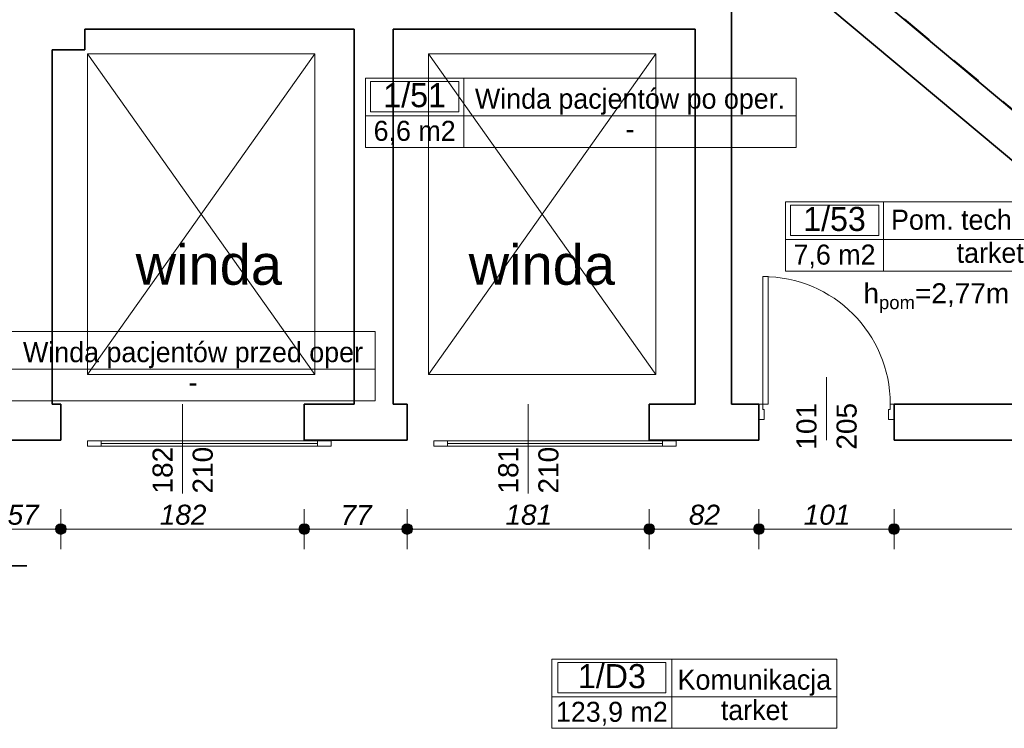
# Model space of a CAD drawing. Header units: millimetres. Extents: x -50073 to 84772, y -78870 to -35317.
# Tile 98 of 125: x 35052 to 42415, y -61346 to -56042. Entities that reach past the tile are written whole.
import ezdxf
from ezdxf.enums import TextEntityAlignment as Align

# ---------------------------------------------------------------- set-up
doc = ezdxf.new("R2010")
doc.units = ezdxf.units.MM
doc.header["$MEASUREMENT"] = 0
doc.linetypes.add('Przerywana', pattern=[480, 240, -240])
for name, color, linetype, lineweight in [('0_Nr_pióra__3', 7, 'Continuous', 20), ('Drzwi ArchiCAD_Nr_pióra__1', 7, 'Continuous', 0), ('Konstrukcja - Schody_Nr_pióra__3', 7, 'Continuous', 20), ('Konstrukcja - Ściany zew_Nr_pióra__6', 7, 'Continuous', 35), ('Metryczki pomieszczeń ArchiCADa_Nr_pióra__1', 7, 'Continuous', 0), ('Wnętrze - Umeblowanie_Nr_pióra__1', 7, 'Continuous', 0), ('Wymiarowanie - Ogólne_Nr_pióra__82', 114, 'Continuous', 13), ('Znaczniki - Przekroje_Nr_pióra__5', 7, 'Continuous', 35), ('Znaczniki drzwi ArchiCADa_Nr_pióra__1', 7, 'Continuous', 0), ('Znaczniki drzwi ArchiCADa_Nr_pióra__7', 7, 'Continuous', 70)]:
    doc.layers.add(name, color=color, linetype=linetype, lineweight=lineweight)
doc.layers.add('Elementy modelu - Strefy', color=7, linetype='Continuous')
doc.layers.add('Wymiarowanie - Ogólne', color=7, linetype='Continuous')
doc.styles.add('GENERATED_STYLE_1', font='txt')
doc.styles.add('GENERATED_STYLE_2', font='txt')
doc.styles.add('GENERATED_STYLE_3', font='txt')
doc.styles.add('GENERATED_STYLE_4', font='txt')
doc.dimstyles.new('GENERATED_STYLE__1', dxfattribs={"dimtxt": 150, "dimasz": 152, "dimexe": 0.18, "dimexo": 0, "dimgap": 0.09, "dimtad": 1, "dimlfac": 0.1, "dimzin": 0, "dimdsep": 46, "dimtxsty": 'GENERATED_STYLE_3', "dimblk": 'ARROWHEAD_11', "dimblk1": 'ARROWHEAD_11', "dimblk2": 'ARROWHEAD_11', "dimcen": 0.09, "dimclrd": 114, "dimclre": 114, "dimclrt": 114, "dimazin": 0, "dimtfac": 1, "dimtdec": 4, "dimtmove": 0, "dimatfit": 3, "dimfxl": 1, "dimtolj": 1, "dimtzin": 0, "dimarcsym": 0})
doc.dimstyles.new('GENERATED_STYLE__2', dxfattribs={"dimtxt": 150, "dimasz": 152, "dimexe": 0.18, "dimexo": 0, "dimgap": 0.09, "dimtad": 1, "dimtih": 1, "dimtoh": 1, "dimlfac": 0.1, "dimzin": 0, "dimdsep": 46, "dimtxsty": 'GENERATED_STYLE_3', "dimblk": 'ARROWHEAD_11', "dimblk1": 'ARROWHEAD_11', "dimblk2": 'ARROWHEAD_11', "dimcen": 0.09, "dimclrd": 114, "dimclre": 114, "dimclrt": 114, "dimazin": 0, "dimtfac": 1, "dimtdec": 4, "dimtmove": 0, "dimatfit": 3, "dimfxl": 1, "dimtolj": 1, "dimtzin": 0, "dimarcsym": 0})

# ---------------------------------------------------------------- blocks, each defined once
blk = doc.blocks.new('Winda pacjentów po oper._1_51_51', base_point=(38372.9, -56762.3))
at = {"layer": 'Metryczki pomieszczeń ArchiCADa_Nr_pióra__1', "linetype": 'Continuous'}
for p, q in [((37638.8, -56479.5), (40859.7, -56479.5)), ((37638.8, -56998), (37638.8, -56479.5)), ((37675.5, -56505.4), (38336.2, -56505.4)), ((37675.5, -56731.7), (37675.5, -56505.4)), ((38336.2, -56505.4), (38336.2, -56731.7)), ((38372.9, -56479.5), (38372.9, -56998)), ((40859.7, -56479.5), (40859.7, -56998)), ((37638.8, -56762.3), (40859.7, -56762.3)), ((38336.2, -56731.7), (37675.5, -56731.7)), ((40859.7, -56998), (37638.8, -56998))]:
    blk.add_line(p, q, dxfattribs=at)
at = {"layer": 'Metryczki pomieszczeń ArchiCADa_Nr_pióra__1'}
for tag, height, style, p in [('ROOM_NUMBER', 180, 'GENERATED_STYLE_2', (38005.8, -56607.4)), ('ROOM_NAME', 150, 'GENERATED_STYLE_1', (39616.3, -56633.9)), ('ROOM_CALC_AREA', 150, 'GENERATED_STYLE_1', (38005.8, -56874.4)), ('floor_f', 150, 'GENERATED_STYLE_1', (39616.3, -56859.8))]:
    blk.add_attdef(tag, text='', height=height, dxfattribs=dict(at, style=style)).set_placement(p, align=Align.MIDDLE_CENTER)
blk = doc.blocks.new('Pom. techniczne_1_53_52', base_point=(41512.7, -57688.7))
at = {"layer": 'Metryczki pomieszczeń ArchiCADa_Nr_pióra__1', "linetype": 'Continuous'}
for p, q in [((40778.6, -57405.8), (43106.8, -57405.8)), ((40778.6, -57924.4), (40778.6, -57405.8)), ((41512.7, -57405.8), (41512.7, -57924.4)), ((43106.8, -57405.8), (43106.8, -57924.4)), ((40815.3, -57431.7), (41476, -57431.7)), ((40815.3, -57658), (40815.3, -57431.7)), ((41476, -57431.7), (41476, -57658)), ((40778.6, -57688.7), (43106.8, -57688.7)), ((41476, -57658), (40815.3, -57658)), ((43106.8, -57924.4), (40778.6, -57924.4))]:
    blk.add_line(p, q, dxfattribs=at)
at = {"layer": 'Metryczki pomieszczeń ArchiCADa_Nr_pióra__1'}
for tag, height, style, p in [('ROOM_NUMBER', 180, 'GENERATED_STYLE_2', (41145.7, -57533.7)), ('ROOM_NAME', 150, 'GENERATED_STYLE_1', (42309.7, -57539.8)), ('ROOM_CALC_AREA', 150, 'GENERATED_STYLE_1', (41145.7, -57800.7)), ('floor_f', 150, 'GENERATED_STYLE_1', (42309.7, -57787.3))]:
    blk.add_attdef(tag, text='', height=height, dxfattribs=dict(at, style=style)).set_placement(p, align=Align.MIDDLE_CENTER)
blk = doc.blocks.new('Komunikacja_1_D3_53', base_point=(39930.1, -61110.6))
at = {"layer": 'Metryczki pomieszczeń ArchiCADa_Nr_pióra__1', "linetype": 'Continuous'}
for p, q in [((39031.5, -60827.8), (41162.7, -60827.8)), ((39031.5, -61346.3), (39031.5, -60827.8)), ((39076.4, -60853.7), (39885.1, -60853.7)), ((39076.4, -61080), (39076.4, -60853.7)), ((39885.1, -60853.7), (39885.1, -61080)), ((39930.1, -60827.8), (39930.1, -61346.3)), ((41162.7, -60827.8), (41162.7, -61346.3)), ((39031.5, -61110.6), (41162.7, -61110.6)), ((39885.1, -61080), (39076.4, -61080)), ((41162.7, -61346.3), (39031.5, -61346.3))]:
    blk.add_line(p, q, dxfattribs=at)
at = {"layer": 'Metryczki pomieszczeń ArchiCADa_Nr_pióra__1'}
for tag, height, style, p in [('ROOM_NUMBER', 180, 'GENERATED_STYLE_2', (39480.8, -60955.7)), ('ROOM_NAME', 150, 'GENERATED_STYLE_1', (40546.4, -60982.2)), ('ROOM_CALC_AREA', 150, 'GENERATED_STYLE_1', (39480.8, -61222.7)), ('floor_f', 150, 'GENERATED_STYLE_1', (40546.4, -61209.3))]:
    blk.add_attdef(tag, text='', height=height, dxfattribs=dict(at, style=style)).set_placement(p, align=Align.MIDDLE_CENTER)
blk = doc.blocks.new('Winda pacjentów przed oper_1_50_55', base_point=(34985.3, -58659.2))
at = {"layer": 'Metryczki pomieszczeń ArchiCADa_Nr_pióra__1', "linetype": 'Continuous'}
for p, q in [((34251.2, -58376.4), (37711.2, -58376.4)), ((34251.2, -58894.9), (34251.2, -58376.4)), ((34985.3, -58376.4), (34985.3, -58894.9)), ((37711.2, -58376.4), (37711.2, -58894.9)), ((34287.9, -58402.3), (34948.6, -58402.3)), ((34287.9, -58628.6), (34287.9, -58402.3)), ((34948.6, -58402.3), (34948.6, -58628.6)), ((34251.2, -58659.2), (37711.2, -58659.2)), ((34948.6, -58628.6), (34287.9, -58628.6)), ((37711.2, -58894.9), (34251.2, -58894.9))]:
    blk.add_line(p, q, dxfattribs=at)
at = {"layer": 'Metryczki pomieszczeń ArchiCADa_Nr_pióra__1'}
for tag, height, style, p in [('ROOM_NUMBER', 180, 'GENERATED_STYLE_2', (34618.3, -58504.3)), ('ROOM_NAME', 150, 'GENERATED_STYLE_1', (36348.2, -58530.8)), ('floor_f', 150, 'GENERATED_STYLE_1', (36348.2, -58756.7)), ('ROOM_CALC_AREA', 150, 'GENERATED_STYLE_1', (34618.3, -58771.3))]:
    blk.add_attdef(tag, text='', height=height, dxfattribs=dict(at, style=style)).set_placement(p, align=Align.MIDDLE_CENTER)
blk = doc.blocks.new('*D96')
at = {"layer": 'Wymiarowanie - Ogólne_Nr_pióra__82', "linetype": 'Continuous'}
for points in [[(39276.8, -39330.7), (39273.8, -39315.4), (39265.1, -39302.4), (39252.1, -39293.7), (39236.8, -39290.7), (39221.5, -39293.7), (39208.5, -39302.4), (39199.9, -39315.4), (39196.8, -39330.7), (39199.9, -39346), (39208.5, -39359), (39221.5, -39367.6), (39236.8, -39370.7), (39252.1, -39367.6), (39265.1, -39359), (39273.8, -39346)], [(61589.9, -58047.1), (61586.9, -58031.8), (61578.2, -58018.8), (61565.2, -58010.1), (61549.9, -58007.1), (61534.6, -58010.1), (61521.6, -58018.8), (61513, -58031.8), (61509.9, -58047.1), (61513, -58062.4), (61521.6, -58075.4), (61534.6, -58084), (61549.9, -58087.1), (61565.2, -58084), (61578.2, -58075.4), (61586.9, -58062.4)]]:
    blk.add_hatch(color=256, dxfattribs=at).paths.add_polyline_path(points)
for p, q in [((39262.5, -39300), (39333.2, -39215.7)), ((39175.5, -39279.3), (39206.2, -39305)), ((39140.4, -39445.6), (39211.1, -39361.3)), ((39267.5, -39356.4), (61519.3, -58021.4)), ((61575.6, -58016.4), (61646.3, -57932.2)), ((61453.5, -58162), (61524.2, -58077.7)), ((61580.6, -58072.8), (61611.2, -58098.5))]:
    blk.add_line(p, q, dxfattribs=at)
for centre in [(39236.8, -39330.7), (61549.9, -58047.1)]:
    blk.add_circle(centre, 40, dxfattribs=at)
at = {"layer": 'Wymiarowanie - Ogólne_Nr_pióra__82', "insert": (50150.5, -48446), "char_height": 150, "attachment_point": 7, "rotation": 320.00979, "style": 'GENERATED_STYLE_3'}
blk.add_mtext('\\A1;{\\fArial|b0|i1|c238|p38;2 912,5}', dxfattribs=at)
blk = doc.blocks.new('ARROWHEAD_11')
at = {"color": 0, "linetype": 'Continuous', "lineweight": 0}
blk.add_line((0, 0), (-1, 0), dxfattribs=at)
at = {"color": 0, "linetype": 'Continuous', "lineweight": 0, "const_width": 0.25, "flags": 128}
blk.add_lwpolyline([(-0.125, 0, 1), (0.125, 0, 1)], format="xyb", close=True, dxfattribs=at)
blk = doc.blocks.new('*D180')
at = {"layer": 'Wymiarowanie - Ogólne_Nr_pióra__82', "linetype": 'Continuous'}
for points in [[(38395, -52067.7), (38392, -52052.4), (38383.3, -52039.4), (38370.3, -52030.7), (38355, -52027.7), (38339.7, -52030.7), (38326.7, -52039.4), (38318, -52052.4), (38315, -52067.7), (38318, -52083), (38326.7, -52096), (38339.7, -52104.7), (38355, -52107.7), (38370.3, -52104.7), (38383.3, -52096), (38392, -52083)], [(45963.2, -58418), (45960.1, -58402.7), (45951.5, -58389.7), (45938.5, -58381.1), (45923.2, -58378), (45907.9, -58381.1), (45894.9, -58389.7), (45886.2, -58402.7), (45883.2, -58418), (45886.2, -58433.3), (45894.9, -58446.3), (45907.9, -58455), (45923.2, -58458), (45938.5, -58455), (45951.5, -58446.3), (45960.1, -58433.3)]]:
    blk.add_hatch(color=256, dxfattribs=at).paths.add_polyline_path(points)
for p, q in [((38451.4, -51952.8), (38380.7, -52037.1)), ((38329.3, -52098.3), (38258.6, -52182.6)), ((45892.5, -58392.3), (38385.6, -52093.4))]:
    blk.add_line(p, q, dxfattribs=at)
blk.add_circle((38355, -52067.7), 40, dxfattribs=at)
at = {"layer": 'Wymiarowanie - Ogólne_Nr_pióra__82', "insert": (42027.6, -55110.1), "char_height": 150, "attachment_point": 7, "rotation": 320.00054, "style": 'GENERATED_STYLE_3'}
blk.add_mtext('\\A1;{\\fArial|b0|i1|c238|p38;988}', dxfattribs=at)
blk = doc.blocks.new('*D306')
at = {"layer": 'Wymiarowanie - Ogólne_Nr_pióra__82', "linetype": 'Continuous'}
for points in [[(34830.5, -59854.8), (34827.5, -59839.5), (34818.8, -59826.5), (34805.8, -59817.9), (34790.5, -59814.8), (34775.2, -59817.9), (34762.2, -59826.5), (34753.6, -59839.5), (34750.5, -59854.8), (34753.6, -59870.1), (34762.2, -59883.1), (34775.2, -59891.8), (34790.5, -59894.8), (34805.8, -59891.8), (34818.8, -59883.1), (34827.5, -59870.1)], [(35400.5, -59854.8), (35397.5, -59839.5), (35388.8, -59826.5), (35375.8, -59817.9), (35360.5, -59814.8), (35345.2, -59817.9), (35332.2, -59826.5), (35323.6, -59839.5), (35320.5, -59854.8), (35323.6, -59870.1), (35332.2, -59883.1), (35345.2, -59891.8), (35360.5, -59894.8), (35375.8, -59891.8), (35388.8, -59883.1), (35397.5, -59870.1)]]:
    blk.add_hatch(color=256, dxfattribs=at).paths.add_polyline_path(points)
for p, q in [((34790.5, -59814.8), (34790.5, -59704.8)), ((35360.5, -59814.8), (35360.5, -59704.8)), ((34830.5, -59854.8), (35320.5, -59854.8)), ((34790.5, -60004.8), (34790.5, -59894.8)), ((35360.5, -60004.8), (35360.5, -59894.8))]:
    blk.add_line(p, q, dxfattribs=at)
for centre in [(34790.5, -59854.8), (35360.5, -59854.8)]:
    blk.add_circle(centre, 40, dxfattribs=at)
at = {"layer": 'Wymiarowanie - Ogólne_Nr_pióra__82', "insert": (34961.7, -59824.8), "char_height": 150, "attachment_point": 7, "style": 'GENERATED_STYLE_3'}
blk.add_mtext('\\A1;{\\fArial|b0|i1|c238|p38;57}', dxfattribs=at)
blk = doc.blocks.new('*D307')
at = {"layer": 'Wymiarowanie - Ogólne_Nr_pióra__82', "linetype": 'Continuous'}
for points in [[(35400.5, -59854.8), (35397.5, -59839.5), (35388.8, -59826.5), (35375.8, -59817.9), (35360.5, -59814.8), (35345.2, -59817.9), (35332.2, -59826.5), (35323.6, -59839.5), (35320.5, -59854.8), (35323.6, -59870.1), (35332.2, -59883.1), (35345.2, -59891.8), (35360.5, -59894.8), (35375.8, -59891.8), (35388.8, -59883.1), (35397.5, -59870.1)], [(37220.5, -59854.8), (37217.5, -59839.5), (37208.8, -59826.5), (37195.8, -59817.9), (37180.5, -59814.8), (37165.2, -59817.9), (37152.2, -59826.5), (37143.6, -59839.5), (37140.5, -59854.8), (37143.6, -59870.1), (37152.2, -59883.1), (37165.2, -59891.8), (37180.5, -59894.8), (37195.8, -59891.8), (37208.8, -59883.1), (37217.5, -59870.1)]]:
    blk.add_hatch(color=256, dxfattribs=at).paths.add_polyline_path(points)
for p, q in [((35360.5, -59814.8), (35360.5, -59704.8)), ((37180.5, -59814.8), (37180.5, -59704.8)), ((35400.5, -59854.8), (37140.5, -59854.8)), ((35360.5, -60004.8), (35360.5, -59894.8)), ((37180.5, -60004.8), (37180.5, -59894.8))]:
    blk.add_line(p, q, dxfattribs=at)
for centre in [(35360.5, -59854.8), (37180.5, -59854.8)]:
    blk.add_circle(centre, 40, dxfattribs=at)
at = {"layer": 'Wymiarowanie - Ogólne_Nr_pióra__82', "insert": (36099.8, -59824.8), "char_height": 150, "attachment_point": 7, "style": 'GENERATED_STYLE_3'}
blk.add_mtext('\\A1;{\\fArial|b0|i1|c238|p38;182}', dxfattribs=at)
blk = doc.blocks.new('*D308')
at = {"layer": 'Wymiarowanie - Ogólne_Nr_pióra__82', "linetype": 'Continuous'}
for points in [[(37220.5, -59854.8), (37217.5, -59839.5), (37208.8, -59826.5), (37195.8, -59817.9), (37180.5, -59814.8), (37165.2, -59817.9), (37152.2, -59826.5), (37143.6, -59839.5), (37140.5, -59854.8), (37143.6, -59870.1), (37152.2, -59883.1), (37165.2, -59891.8), (37180.5, -59894.8), (37195.8, -59891.8), (37208.8, -59883.1), (37217.5, -59870.1)], [(37990.5, -59854.8), (37987.5, -59839.5), (37978.8, -59826.5), (37965.8, -59817.9), (37950.5, -59814.8), (37935.2, -59817.9), (37922.2, -59826.5), (37913.6, -59839.5), (37910.5, -59854.8), (37913.6, -59870.1), (37922.2, -59883.1), (37935.2, -59891.8), (37950.5, -59894.8), (37965.8, -59891.8), (37978.8, -59883.1), (37987.5, -59870.1)]]:
    blk.add_hatch(color=256, dxfattribs=at).paths.add_polyline_path(points)
for p, q in [((37180.5, -59814.8), (37180.5, -59704.8)), ((37950.5, -59814.8), (37950.5, -59704.8)), ((37220.5, -59854.8), (37910.5, -59854.8)), ((37180.5, -60004.8), (37180.5, -59894.8)), ((37950.5, -60004.8), (37950.5, -59894.8))]:
    blk.add_line(p, q, dxfattribs=at)
for centre in [(37180.5, -59854.8), (37950.5, -59854.8)]:
    blk.add_circle(centre, 40, dxfattribs=at)
at = {"layer": 'Wymiarowanie - Ogólne_Nr_pióra__82', "insert": (37451.7, -59824.8), "char_height": 150, "attachment_point": 7, "style": 'GENERATED_STYLE_3'}
blk.add_mtext('\\A1;{\\fArial|b0|i1|c238|p38;77}', dxfattribs=at)
blk = doc.blocks.new('*D309')
at = {"layer": 'Wymiarowanie - Ogólne_Nr_pióra__82', "linetype": 'Continuous'}
for points in [[(37990.5, -59854.8), (37987.5, -59839.5), (37978.8, -59826.5), (37965.8, -59817.9), (37950.5, -59814.8), (37935.2, -59817.9), (37922.2, -59826.5), (37913.6, -59839.5), (37910.5, -59854.8), (37913.6, -59870.1), (37922.2, -59883.1), (37935.2, -59891.8), (37950.5, -59894.8), (37965.8, -59891.8), (37978.8, -59883.1), (37987.5, -59870.1)], [(39800.5, -59854.8), (39797.5, -59839.5), (39788.8, -59826.5), (39775.8, -59817.9), (39760.5, -59814.8), (39745.2, -59817.9), (39732.2, -59826.5), (39723.6, -59839.5), (39720.5, -59854.8), (39723.6, -59870.1), (39732.2, -59883.1), (39745.2, -59891.8), (39760.5, -59894.8), (39775.8, -59891.8), (39788.8, -59883.1), (39797.5, -59870.1)]]:
    blk.add_hatch(color=256, dxfattribs=at).paths.add_polyline_path(points)
for p, q in [((37950.5, -59814.8), (37950.5, -59704.8)), ((39760.5, -59814.8), (39760.5, -59704.8)), ((37990.5, -59854.8), (39720.5, -59854.8)), ((37950.5, -60004.8), (37950.5, -59894.8)), ((39760.5, -60004.8), (39760.5, -59894.8))]:
    blk.add_line(p, q, dxfattribs=at)
for centre in [(37950.5, -59854.8), (39760.5, -59854.8)]:
    blk.add_circle(centre, 40, dxfattribs=at)
at = {"layer": 'Wymiarowanie - Ogólne_Nr_pióra__82', "insert": (38684.8, -59824.8), "char_height": 150, "attachment_point": 7, "style": 'GENERATED_STYLE_3'}
blk.add_mtext('\\A1;{\\fArial|b0|i1|c238|p38;181}', dxfattribs=at)
blk = doc.blocks.new('*D310')
at = {"layer": 'Wymiarowanie - Ogólne_Nr_pióra__82', "linetype": 'Continuous'}
for points in [[(39800.5, -59854.8), (39797.5, -59839.5), (39788.8, -59826.5), (39775.8, -59817.9), (39760.5, -59814.8), (39745.2, -59817.9), (39732.2, -59826.5), (39723.6, -59839.5), (39720.5, -59854.8), (39723.6, -59870.1), (39732.2, -59883.1), (39745.2, -59891.8), (39760.5, -59894.8), (39775.8, -59891.8), (39788.8, -59883.1), (39797.5, -59870.1)], [(40620.5, -59854.8), (40617.5, -59839.5), (40608.8, -59826.5), (40595.8, -59817.9), (40580.5, -59814.8), (40565.2, -59817.9), (40552.2, -59826.5), (40543.6, -59839.5), (40540.5, -59854.8), (40543.6, -59870.1), (40552.2, -59883.1), (40565.2, -59891.8), (40580.5, -59894.8), (40595.8, -59891.8), (40608.8, -59883.1), (40617.5, -59870.1)]]:
    blk.add_hatch(color=256, dxfattribs=at).paths.add_polyline_path(points)
for p, q in [((39760.5, -59814.8), (39760.5, -59704.8)), ((40580.5, -59814.8), (40580.5, -59704.8)), ((39800.5, -59854.8), (40540.5, -59854.8)), ((39760.5, -60004.8), (39760.5, -59894.8)), ((40580.5, -60004.8), (40580.5, -59894.8))]:
    blk.add_line(p, q, dxfattribs=at)
for centre in [(39760.5, -59854.8), (40580.5, -59854.8)]:
    blk.add_circle(centre, 40, dxfattribs=at)
at = {"layer": 'Wymiarowanie - Ogólne_Nr_pióra__82', "insert": (40056.7, -59824.8), "char_height": 150, "attachment_point": 7, "style": 'GENERATED_STYLE_3'}
blk.add_mtext('\\A1;{\\fArial|b0|i1|c238|p38;82}', dxfattribs=at)
blk = doc.blocks.new('*D311')
at = {"layer": 'Wymiarowanie - Ogólne_Nr_pióra__82', "linetype": 'Continuous'}
for points in [[(40620.5, -59854.8), (40617.5, -59839.5), (40608.8, -59826.5), (40595.8, -59817.9), (40580.5, -59814.8), (40565.2, -59817.9), (40552.2, -59826.5), (40543.6, -59839.5), (40540.5, -59854.8), (40543.6, -59870.1), (40552.2, -59883.1), (40565.2, -59891.8), (40580.5, -59894.8), (40595.8, -59891.8), (40608.8, -59883.1), (40617.5, -59870.1)], [(41630.5, -59854.8), (41627.5, -59839.5), (41618.8, -59826.5), (41605.8, -59817.9), (41590.5, -59814.8), (41575.2, -59817.9), (41562.2, -59826.5), (41553.6, -59839.5), (41550.5, -59854.8), (41553.6, -59870.1), (41562.2, -59883.1), (41575.2, -59891.8), (41590.5, -59894.8), (41605.8, -59891.8), (41618.8, -59883.1), (41627.5, -59870.1)]]:
    blk.add_hatch(color=256, dxfattribs=at).paths.add_polyline_path(points)
for p, q in [((40580.5, -59814.8), (40580.5, -59704.8)), ((41590.5, -59814.8), (41590.5, -59704.8)), ((40620.5, -59854.8), (41550.5, -59854.8)), ((40580.5, -60004.8), (40580.5, -59894.8)), ((41590.5, -60004.8), (41590.5, -59894.8))]:
    blk.add_line(p, q, dxfattribs=at)
for centre in [(40580.5, -59854.8), (41590.5, -59854.8)]:
    blk.add_circle(centre, 40, dxfattribs=at)
at = {"layer": 'Wymiarowanie - Ogólne_Nr_pióra__82', "insert": (40914.8, -59824.8), "char_height": 150, "attachment_point": 7, "style": 'GENERATED_STYLE_3'}
blk.add_mtext('\\A1;{\\fArial|b0|i1|c238|p38;101}', dxfattribs=at)
blk = doc.blocks.new('*D312')
at = {"layer": 'Wymiarowanie - Ogólne_Nr_pióra__82', "linetype": 'Continuous'}
for points in [[(41630.5, -59854.8), (41627.5, -59839.5), (41618.8, -59826.5), (41605.8, -59817.9), (41590.5, -59814.8), (41575.2, -59817.9), (41562.2, -59826.5), (41553.6, -59839.5), (41550.5, -59854.8), (41553.6, -59870.1), (41562.2, -59883.1), (41575.2, -59891.8), (41590.5, -59894.8), (41605.8, -59891.8), (41618.8, -59883.1), (41627.5, -59870.1)], [(45254.6, -59854.8), (45251.6, -59839.5), (45242.9, -59826.5), (45229.9, -59817.9), (45214.6, -59814.8), (45199.3, -59817.9), (45186.3, -59826.5), (45177.6, -59839.5), (45174.6, -59854.8), (45177.6, -59870.1), (45186.3, -59883.1), (45199.3, -59891.8), (45214.6, -59894.8), (45229.9, -59891.8), (45242.9, -59883.1), (45251.6, -59870.1)]]:
    blk.add_hatch(color=256, dxfattribs=at).paths.add_polyline_path(points)
for p, q in [((41590.5, -59814.8), (41590.5, -59704.8)), ((45214.6, -59814.8), (45214.6, -59704.8)), ((41630.5, -59854.8), (45174.6, -59854.8)), ((45254.6, -59854.8), (45294.6, -59854.8)), ((41590.5, -60004.8), (41590.5, -59894.8)), ((45214.6, -60004.8), (45214.6, -59894.8))]:
    blk.add_line(p, q, dxfattribs=at)
for centre in [(41590.5, -59854.8), (45214.6, -59854.8)]:
    blk.add_circle(centre, 40, dxfattribs=at)
at = {"layer": 'Wymiarowanie - Ogólne_Nr_pióra__82', "insert": (43146.1, -59824.8), "char_height": 150, "attachment_point": 7, "style": 'GENERATED_STYLE_3'}
blk.add_mtext('\\A1;{\\fArial|b0|i1|c238|p38;362,5}', dxfattribs=at)

msp = doc.modelspace()

# ---------------------------------------------------------------- linework, layer by layer
at = {"layer": 'Drzwi ArchiCAD_Nr_pióra__1', "linetype": 'Continuous'}
for p, q in [((40608.513, -57965.024), (40608.513, -58919.024)), ((40648.513, -57965.024), (40608.513, -57965.024)), ((40648.513, -58919.024), (40648.513, -57965.024)), ((40580.513, -59034.024), (40580.513, -58919.024)), ((40580.513, -58919.024), (40608.513, -58919.024)), ((40580.513, -58919.024), (40580.513, -59034.024)), ((40608.513, -58919.024), (40608.513, -58959.024)), ((40608.513, -58919.024), (40648.513, -58919.024)), ((40608.513, -58959.024), (40620.513, -58959.024)), ((40620.513, -58959.024), (40620.513, -59034.024)), ((41550.513, -59034.024), (41550.513, -58959.024)), ((41550.513, -58959.024), (41562.513, -58959.024)), ((41562.513, -58959.024), (41562.513, -58919.024)), ((41562.513, -58919.024), (41590.513, -58919.024)), ((41590.513, -58919.024), (41590.513, -59034.024)), ((41590.513, -58919.024), (41590.513, -59034.024)), ((40620.513, -59034.024), (40580.513, -59034.024)), ((41590.513, -59034.024), (41550.513, -59034.024)), ((35660.513, -59194.024), (35560.513, -59194.024)), ((35560.513, -59194.024), (35560.513, -59234.024)), ((37280.513, -59194.024), (35660.513, -59194.024)), ((35660.513, -59194.024), (35660.513, -59214.024)), ((35660.513, -59234.024), (35660.513, -59194.024)), ((37280.513, -59214.024), (37280.513, -59194.024)), ((37380.513, -59194.024), (37280.513, -59194.024)), ((37280.513, -59194.024), (37280.513, -59234.024)), ((37380.513, -59234.024), (37380.513, -59194.024)), ((38250.513, -59194.024), (38150.513, -59194.024)), ((38150.513, -59194.024), (38150.513, -59234.024)), ((39860.513, -59194.024), (38250.513, -59194.024)), ((38250.513, -59194.024), (38250.513, -59214.024)), ((38250.513, -59234.024), (38250.513, -59194.024)), ((39860.513, -59214.024), (39860.513, -59194.024)), ((39960.513, -59194.024), (39860.513, -59194.024)), ((39860.513, -59194.024), (39860.513, -59234.024)), ((39960.513, -59234.024), (39960.513, -59194.024)), ((35560.513, -59234.024), (35660.513, -59234.024)), ((37280.513, -59214.024), (35660.513, -59214.024)), ((35660.513, -59214.024), (35660.513, -59234.024)), ((35660.513, -59214.024), (37280.513, -59214.024)), ((35660.513, -59214.024), (37280.513, -59214.024)), ((35660.513, -59234.024), (37280.513, -59234.024)), ((37280.513, -59234.024), (37280.513, -59214.024)), ((37280.513, -59234.024), (37380.513, -59234.024)), ((38150.513, -59234.024), (38250.513, -59234.024)), ((39860.513, -59214.024), (38250.513, -59214.024)), ((38250.513, -59214.024), (38250.513, -59234.024)), ((38250.513, -59214.024), (39860.513, -59214.024)), ((38250.513, -59214.024), (39860.513, -59214.024)), ((38250.513, -59234.024), (39860.513, -59234.024)), ((39860.513, -59234.024), (39860.513, -59214.024)), ((39860.513, -59234.024), (39960.513, -59234.024))]:
    msp.add_line(p, q, dxfattribs=at)
msp.add_arc((40608.513, -58919.024), 954, 0, 90, dxfattribs=at)
at = {"layer": 'Konstrukcja - Schody_Nr_pióra__3', "linetype": 'Przerywana'}
msp.add_line((39463.507, -54184.788), (45722.139, -59436.304), dxfattribs=at)
at = {"layer": 'Konstrukcja - Ściany zew_Nr_pióra__6', "linetype": 'Continuous'}
for p, q in [((35360.513, -59189.024), (35360.513, -58919.024)), ((37180.513, -59189.024), (37180.513, -58919.024)), ((37950.513, -59189.024), (37950.513, -58919.024)), ((39760.513, -59189.024), (39760.513, -58919.024)), ((40580.513, -58919.024), (40580.513, -59034.024)), ((41590.513, -58919.024), (41590.513, -59034.024)), ((40580.513, -59034.024), (40580.513, -59189.024)), ((41590.513, -59034.024), (41590.513, -59189.024))]:
    msp.add_line(p, q, dxfattribs=at)
at = {"layer": 'Konstrukcja - Ściany zew_Nr_pióra__6', "linetype": 'Continuous', "flags": 128}
for points in [[(45088.223, -58904.023), (37919.484, -52902.978)], [(40646.66, -55564.13), (44901.819, -59126.179)], [(40374.596, -58919.024), (40374.596, -55888.374)], [(35539.596, -56267.978), (35539.596, -56112.978)], [(35539.596, -56112.978), (37554.596, -56112.978)], [(37554.596, -56112.978), (37554.596, -58919.024)], [(37844.596, -58919.024), (37844.596, -56112.978)], [(37844.596, -56112.978), (40104.596, -56112.978)], [(40104.596, -56112.978), (40104.596, -58919.024)], [(35294.596, -58919.024), (35294.596, -56267.978)], [(35294.596, -56267.978), (35539.596, -56267.978)], [(35360.513, -58919.024), (35294.596, -58919.024)], [(37554.596, -58919.024), (37180.513, -58919.024)], [(37950.513, -58919.024), (37844.596, -58919.024)], [(40104.596, -58919.024), (39760.513, -58919.024)], [(40580.513, -58919.024), (40374.596, -58919.024)], [(45075.637, -58919.024), (41590.513, -58919.024)], [(34790.513, -59189.024), (35360.513, -59189.024)], [(37180.513, -59189.024), (37950.513, -59189.024)], [(39760.513, -59189.024), (40580.513, -59189.024)], [(41590.513, -59189.024), (45214.596, -59189.024)]]:
    msp.add_lwpolyline(points, dxfattribs=at)
at = {"layer": 'Wnętrze - Umeblowanie_Nr_pióra__1', "linetype": 'Continuous'}
for p, q in [((37259.596, -56297.978), (35559.596, -56297.978)), ((35559.596, -56297.978), (35559.596, -58697.978)), ((35559.596, -58697.978), (37259.596, -56297.978)), ((35559.596, -56297.978), (37259.596, -58697.978)), ((37259.596, -58697.978), (37259.596, -56297.978)), ((39809.596, -56297.978), (38109.596, -56297.978)), ((38109.596, -56297.978), (38109.596, -58697.978)), ((38109.596, -58697.978), (39809.596, -56297.978)), ((38109.596, -56297.978), (39809.596, -58697.978)), ((39809.596, -58697.978), (39809.596, -56297.978)), ((35559.596, -58697.978), (37259.596, -58697.978)), ((38109.596, -58697.978), (39809.596, -58697.978))]:
    msp.add_line(p, q, dxfattribs=at)
at = {"layer": 'Znaczniki - Przekroje_Nr_pióra__5', "linetype": 'Przerywana'}
msp.add_line((35106.975, -60131.057), (33606.975, -60131.057), dxfattribs=at)
at = {"layer": 'Znaczniki drzwi ArchiCADa_Nr_pióra__1', "linetype": 'Continuous'}
for p, q in [((41085.513, -58719.024), (41085.513, -59189.024)), ((36270.513, -59589.024), (36270.513, -58919.024)), ((38855.513, -59589.024), (38855.513, -58919.024))]:
    msp.add_line(p, q, dxfattribs=at)

# ---------------------------------------------------------------- block references
at = {"layer": 'Elementy modelu - Strefy', "linetype": 'Continuous'}
ref = msp.add_blockref('Winda pacjentów po oper._1_51_51', (38372.856, -56762.321), dxfattribs=at)
ref.add_attrib('ROOM_NAME', 'Winda pacjentów po oper.', dxfattribs={"layer": 'Metryczki pomieszczeń ArchiCADa_Nr_pióra__1', "color": 7, "height": 150, "style": 'GENERATED_STYLE_1'}).set_placement((39616.298, -56633.918), align=Align.MIDDLE_CENTER)
ref.add_attrib('ROOM_NUMBER', '1/51', dxfattribs={"layer": 'Metryczki pomieszczeń ArchiCADa_Nr_pióra__1', "color": 7, "height": 180, "style": 'GENERATED_STYLE_2'}).set_placement((38005.836, -56607.372), align=Align.MIDDLE_CENTER)
ref.add_attrib('ROOM_CALC_AREA', '6,6 m2', dxfattribs={"layer": 'Metryczki pomieszczeń ArchiCADa_Nr_pióra__1', "color": 7, "height": 150, "style": 'GENERATED_STYLE_1'}).set_placement((38005.836, -56874.373), align=Align.MIDDLE_CENTER)
ref.add_attrib('floor_f', '-', dxfattribs={"layer": 'Metryczki pomieszczeń ArchiCADa_Nr_pióra__1', "color": 7, "height": 150, "style": 'GENERATED_STYLE_1'}).set_placement((39616.298, -56859.818), align=Align.MIDDLE_CENTER)
ref = msp.add_blockref('Pom. techniczne_1_53_52', (41512.683, -57688.655), dxfattribs=at)
ref.add_attrib('ROOM_NAME', 'Pom. techniczne', dxfattribs={"layer": 'Metryczki pomieszczeń ArchiCADa_Nr_pióra__1', "color": 7, "height": 150, "style": 'GENERATED_STYLE_1'}).set_placement((42309.724, -57539.835), align=Align.MIDDLE_CENTER)
ref.add_attrib('ROOM_NUMBER', '1/53', dxfattribs={"layer": 'Metryczki pomieszczeń ArchiCADa_Nr_pióra__1', "color": 7, "height": 180, "style": 'GENERATED_STYLE_2'}).set_placement((41145.663, -57533.706), align=Align.MIDDLE_CENTER)
ref.add_attrib('ROOM_CALC_AREA', '7,6 m2', dxfattribs={"layer": 'Metryczki pomieszczeń ArchiCADa_Nr_pióra__1', "color": 7, "height": 150, "style": 'GENERATED_STYLE_1'}).set_placement((41145.663, -57800.706), align=Align.MIDDLE_CENTER)
ref.add_attrib('floor_f', 'tarket', dxfattribs={"layer": 'Metryczki pomieszczeń ArchiCADa_Nr_pióra__1', "color": 7, "height": 150, "style": 'GENERATED_STYLE_1'}).set_placement((42309.724, -57787.335), align=Align.MIDDLE_CENTER)
ref = msp.add_blockref('Winda pacjentów przed oper_1_50_55', (34985.286, -58659.215), dxfattribs=at)
ref.add_attrib('ROOM_NAME', 'Winda pacjentów przed oper', dxfattribs={"layer": 'Metryczki pomieszczeń ArchiCADa_Nr_pióra__1', "color": 7, "height": 150, "style": 'GENERATED_STYLE_1'}).set_placement((36348.249, -58530.812), align=Align.MIDDLE_CENTER)
ref.add_attrib('ROOM_NUMBER', '1/50', dxfattribs={"layer": 'Metryczki pomieszczeń ArchiCADa_Nr_pióra__1', "color": 7, "height": 180, "style": 'GENERATED_STYLE_2'}).set_placement((34618.266, -58504.266), align=Align.MIDDLE_CENTER)
ref.add_attrib('ROOM_CALC_AREA', '6,5 m2', dxfattribs={"layer": 'Metryczki pomieszczeń ArchiCADa_Nr_pióra__1', "color": 7, "height": 150, "style": 'GENERATED_STYLE_1'}).set_placement((34618.266, -58771.266), align=Align.MIDDLE_CENTER)
ref.add_attrib('floor_f', '-', dxfattribs={"layer": 'Metryczki pomieszczeń ArchiCADa_Nr_pióra__1', "color": 7, "height": 150, "style": 'GENERATED_STYLE_1'}).set_placement((36348.249, -58756.712), align=Align.MIDDLE_CENTER)
ref = msp.add_blockref('Komunikacja_1_D3_53', (39930.062, -61110.618), dxfattribs=at)
ref.add_attrib('ROOM_NAME', 'Komunikacja', dxfattribs={"layer": 'Metryczki pomieszczeń ArchiCADa_Nr_pióra__1', "color": 7, "height": 150, "style": 'GENERATED_STYLE_1'}).set_placement((40546.383, -60982.215), align=Align.MIDDLE_CENTER)
ref.add_attrib('ROOM_NUMBER', '1/D3', dxfattribs={"layer": 'Metryczki pomieszczeń ArchiCADa_Nr_pióra__1', "color": 7, "height": 180, "style": 'GENERATED_STYLE_2'}).set_placement((39480.781, -60955.669), align=Align.MIDDLE_CENTER)
ref.add_attrib('ROOM_CALC_AREA', '123,9 m2', dxfattribs={"layer": 'Metryczki pomieszczeń ArchiCADa_Nr_pióra__1', "color": 7, "height": 150, "style": 'GENERATED_STYLE_1'}).set_placement((39480.781, -61222.67), align=Align.MIDDLE_CENTER)
ref.add_attrib('floor_f', 'tarket', dxfattribs={"layer": 'Metryczki pomieszczeń ArchiCADa_Nr_pióra__1', "color": 7, "height": 150, "style": 'GENERATED_STYLE_1'}).set_placement((40546.383, -61209.298), align=Align.MIDDLE_CENTER)

# ---------------------------------------------------------------- texts
at = {"layer": '0_Nr_pióra__3', "linetype": 'Continuous', "attachment_point": 2, "style": 'GENERATED_STYLE_4'}
for s, insert, char_height in [('\\A1;{\\fArial|b0|i0|c0|p38;winda}', (36466.785, -57726.413), 300), ('\\A1;{\\fArial|b0|i0|c0|p38;winda}', (38957.239, -57726.413), 300), ('\\A1;{\\fArial|b0|i0|c0|p38;h\\fArial|b0|i0|c0|p38;\\A1{\\H.66x;\\S ^ pom;}\\fArial|b0|i0|c0|p38;=2,77m}', (41906.935, -57971.357), 150)]:
    msp.add_mtext(s, dxfattribs=dict(at, insert=insert, char_height=char_height))
at = {"layer": 'Znaczniki drzwi ArchiCADa_Nr_pióra__7', "char_height": 150, "attachment_point": 7, "rotation": 90, "style": 'GENERATED_STYLE_1'}
for s, insert in [('\\A1;{\\fArial|b0|i0|c238|p38;101}', (41012.981, -59260.51)), ('\\A1;{\\fArial|b0|i0|c238|p38;205}', (41312.981, -59260.51)), ('\\A1;{\\fArial|b0|i0|c238|p38;182}', (36197.981, -59589.024)), ('\\A1;{\\fArial|b0|i0|c238|p38;210}', (36497.981, -59589.024)), ('\\A1;{\\fArial|b0|i0|c238|p38;181}', (38782.981, -59589.024)), ('\\A1;{\\fArial|b0|i0|c238|p38;210}', (39082.981, -59589.024))]:
    msp.add_mtext(s, dxfattribs=dict(at, insert=insert))

# ---------------------------------------------------------------- dimensions: what is measured, and where the dimension line sits
at = {"layer": 'Wymiarowanie - Ogólne', "color": 114, "linetype": 'Continuous', "lineweight": 13}
for base, p1, p2, angle, text, picture, middle, turn in [((61549.91, -58047.075), (38648.328, -40032.25), (60961.418, -58748.656), 320.0097945, '2 912,5', '*D96', (50460.844, -48608.426), 320.0097945), ((38354.998, -52067.695), (46226.126, -58056.978), (38741.134, -51607.507), 140.000535, '988', '*D180', (42206.578, -55162.426), 320.000535)]:
    dim = msp.add_linear_dim(base=base, p1=p1, p2=p2, angle=angle, text=text, dimstyle='GENERATED_STYLE__1', dxfattribs=at)
    dim.commit()
    dim.dimension.update_dxf_attribs({"geometry": picture, "text_midpoint": middle, "dimtype": 160, "text_rotation": turn})
for base, p1, p2, picture, middle in [((35360.513, -59854.834), (34790.513, -59189.024), (35360.513, -59189.024), '*D306', (35075.513, -59749.834)), ((37180.513, -59854.834), (35360.513, -59189.024), (37180.513, -59189.024), '*D307', (36270.513, -59749.834)), ((37950.513, -59854.834), (37180.513, -59189.024), (37950.513, -59189.024), '*D308', (37565.513, -59749.834)), ((39760.513, -59854.834), (37950.513, -59189.024), (39760.513, -59189.024), '*D309', (38855.513, -59749.834)), ((40580.513, -59854.834), (39760.513, -59189.024), (40580.513, -59189.024), '*D310', (40170.513, -59749.834)), ((41590.513, -59854.834), (40580.513, -59189.024), (41590.513, -59189.024), '*D311', (41085.513, -59749.834))]:
    dim = msp.add_linear_dim(base=base, p1=p1, p2=p2, dimstyle='GENERATED_STYLE__2', dxfattribs=at)
    dim.commit()
    dim.dimension.update_dxf_attribs({"geometry": picture, "text_midpoint": middle, "dimtype": 160})
dim = msp.add_linear_dim(base=(45214.596, -59854.834), p1=(41590.513, -59189.024), p2=(45214.596, -59189.024), text='362,5', dimstyle='GENERATED_STYLE__2', dxfattribs=at)
dim.commit()
dim.dimension.update_dxf_attribs({"geometry": '*D312', "text_midpoint": (43402.555, -59749.834), "dimtype": 160})

doc.saveas('drawing.dxf')
